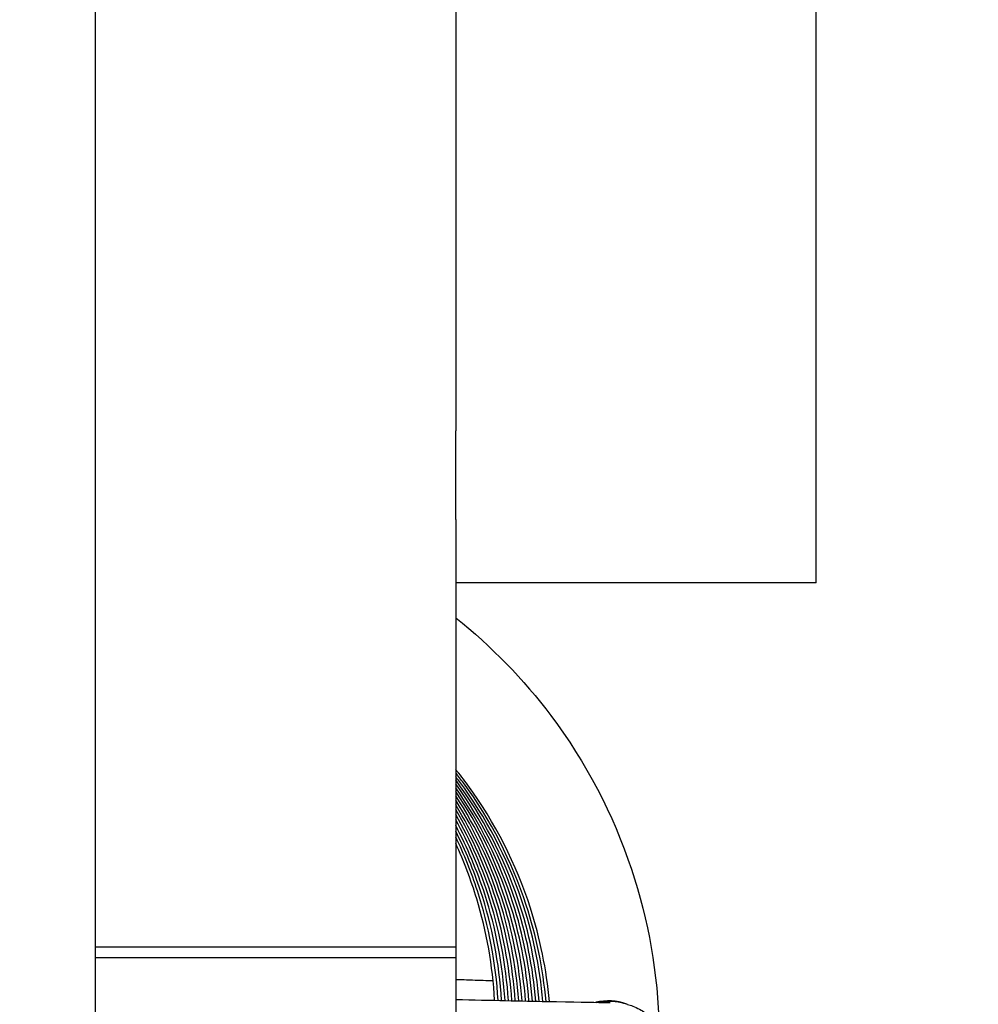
# Model space of a CAD drawing. Header units: millimetres. Extents: x 49320 to 60117, y -4209 to 20568.
# Tile 55 of 252: x 52407.69 to 52408.76, y -1961.39 to -1960.3. Entities that reach past the tile are written whole.
import ezdxf

# ---------------------------------------------------------------- set-up
doc = ezdxf.new("R2010")
doc.units = ezdxf.units.MM
doc.layers.add('_mt_hatch żelbet', color=8, linetype='Continuous', lineweight=9)
doc.layers.add('_mt_widok', color=253, linetype='Continuous')
doc.layers.add('ARCATA', color=4, linetype='Continuous')

# ---------------------------------------------------------------- blocks, each defined once
blk = doc.blocks.new('WINDA 1 DZ')
at = {"layer": 'ARCATA', "color": 5, "true_color": 0x1414ff}
for p, q in [((171.2, 83.5191), (171.2, 76.4648)), ((171.2, 83.5191), (171.2, 76.4648)), ((171.6, 82.212), (171.6, 77.3474)), ((171.6, 82.212), (171.6, 77.3474)), ((172, 77.074), (172, 80.059)), ((172, 77.074), (172, 80.059)), ((171.6, 77.3474), (171.6, 77.2506)), ((171.6, 77.3474), (171.6, 77.2506)), ((171.6, 77.2506), (171.6, 77.2425)), ((171.6, 77.2506), (171.6, 77.2425)), ((171.6, 77.144), (171.6, 77.2425)), ((171.6, 77.144), (171.6, 77.2425)), ((171.6, 77.144), (171.6, 76.6696)), ((171.6, 77.144), (171.6, 76.6696)), ((172, 77.074), (171.6, 77.074)), ((172, 77.074), (171.6, 77.074)), ((171.6, 76.6696), (171.2, 76.6696)), ((171.6, 76.6696), (171.2, 76.6696)), ((171.6, 76.6696), (171.2, 76.6696)), ((171.6, 76.6696), (171.2, 76.6696)), ((171.6, 76.6696), (171.6, 76.6576)), ((171.6, 76.6696), (171.6, 76.6696)), ((171.6, 76.6696), (171.6, 76.6696)), ((171.6, 76.6696), (171.6, 76.6576)), ((171.6, 76.6576), (171.2, 76.6576)), ((171.6, 76.6576), (171.2, 76.6576)), ((171.6, 76.6576), (171.6, 76.4331)), ((171.6, 76.6576), (171.6, 76.4331)), ((171.7908, 76.606), (171.7859, 76.6074)), ((171.7908, 76.606), (171.7859, 76.6074))]:
    blk.add_line(p, q, dxfattribs=at)
blk.add_arc((171.7694, 76.5499), 0.06, 70.144, 103.4937, dxfattribs=at)
blk.add_arc((171.7694, 76.5499), 0.06, 70.144, 103.4937, dxfattribs=at)
for points, knots in [([(171.6, 77.0351), (171.6396, 77.0035), (171.6753, 76.9667), (171.7443, 76.8752), (171.7748, 76.8168), (171.8139, 76.6994), (171.8244, 76.6393), (171.8257, 76.5796)], [0.2370865, 0.2370865, 0.2370865, 0.2370865, 0.3888318, 0.3888318, 0.5818495, 0.5818495, 0.7611673, 0.7611673, 0.7611673, 0.7611673]), ([(171.6, 77.0351), (171.6396, 77.0035), (171.6753, 76.9667), (171.7443, 76.8752), (171.7748, 76.8168), (171.8139, 76.6994), (171.8244, 76.6393), (171.8257, 76.5796)], [0.2370865, 0.2370865, 0.2370865, 0.2370865, 0.3888318, 0.3888318, 0.5818495, 0.5818495, 0.7611673, 0.7611673, 0.7611673, 0.7611673]), ([(171.704, 76.6092), (171.7008, 76.6444), (171.6936, 76.6794), (171.6673, 76.7614), (171.6437, 76.808), (171.6092, 76.8551), (171.6047, 76.861), (171.6, 76.8668)], [0.9741165, 0.9741165, 0.9741165, 0.9741165, 1.080046, 1.080046, 1.2336545, 1.2336545, 1.2560271, 1.2560271, 1.2560271, 1.2560271]), ([(171.704, 76.6092), (171.7008, 76.6444), (171.6936, 76.6794), (171.6673, 76.7614), (171.6437, 76.808), (171.6092, 76.8551), (171.6047, 76.861), (171.6, 76.8668)], [0.9741165, 0.9741165, 0.9741165, 0.9741165, 1.080046, 1.080046, 1.2336545, 1.2336545, 1.2560271, 1.2560271, 1.2560271, 1.2560271]), ([(171.7002, 76.6092), (171.697, 76.6456), (171.6896, 76.6817), (171.6625, 76.7645), (171.6388, 76.8109), (171.6058, 76.8556), (171.6029, 76.8594), (171.6, 76.8631)], [0.9724724, 0.9724724, 0.9724724, 0.9724724, 1.0817226, 1.0817226, 1.2349755, 1.2349755, 1.2492324, 1.2492324, 1.2492324, 1.2492324]), ([(171.7002, 76.6092), (171.697, 76.6456), (171.6896, 76.6817), (171.6625, 76.7645), (171.6388, 76.8109), (171.6058, 76.8556), (171.6029, 76.8594), (171.6, 76.8631)], [0.9724724, 0.9724724, 0.9724724, 0.9724724, 1.0817226, 1.0817226, 1.2349755, 1.2349755, 1.2492324, 1.2492324, 1.2492324, 1.2492324]), ([(171.6966, 76.6093), (171.6935, 76.6477), (171.6855, 76.6858), (171.6571, 76.7688), (171.6335, 76.8136), (171.6028, 76.8552), (171.6014, 76.857), (171.6, 76.8589)], [0.9712952, 0.9712952, 0.9712952, 0.9712952, 1.0866071, 1.0866071, 1.2355524, 1.2355524, 1.2424949, 1.2424949, 1.2424949, 1.2424949]), ([(171.6966, 76.6093), (171.6935, 76.6477), (171.6855, 76.6858), (171.6571, 76.7688), (171.6335, 76.8136), (171.6028, 76.8552), (171.6014, 76.857), (171.6, 76.8589)], [0.9712952, 0.9712952, 0.9712952, 0.9712952, 1.0866071, 1.0866071, 1.2355524, 1.2355524, 1.2424949, 1.2424949, 1.2424949, 1.2424949]), ([(171.6925, 76.6094), (171.6894, 76.6476), (171.6816, 76.6857), (171.6536, 76.7693), (171.6297, 76.8148), (171.6, 76.8551)], [0.9684676, 0.9684676, 0.9684676, 0.9684676, 1.0834547, 1.0834547, 1.2343663, 1.2343663, 1.2343663, 1.2343663]), ([(171.6925, 76.6094), (171.6894, 76.6476), (171.6816, 76.6857), (171.6536, 76.7693), (171.6297, 76.8148), (171.6, 76.8551)], [0.9684676, 0.9684676, 0.9684676, 0.9684676, 1.0834547, 1.0834547, 1.2343663, 1.2343663, 1.2343663, 1.2343663]), ([(171.6888, 76.6095), (171.6858, 76.6472), (171.6783, 76.6847), (171.6512, 76.7667), (171.6285, 76.8112), (171.6, 76.8508)], [0.9700897, 0.9700897, 0.9700897, 0.9700897, 1.0834582, 1.0834582, 1.2303723, 1.2303723, 1.2303723, 1.2303723]), ([(171.6888, 76.6095), (171.6858, 76.6472), (171.6783, 76.6847), (171.6512, 76.7667), (171.6285, 76.8112), (171.6, 76.8508)], [0.9700897, 0.9700897, 0.9700897, 0.9700897, 1.0834582, 1.0834582, 1.2303723, 1.2303723, 1.2303723, 1.2303723]), ([(171.6851, 76.6096), (171.6823, 76.6466), (171.6749, 76.6834), (171.6489, 76.7638), (171.6272, 76.8074), (171.6, 76.8465)], [0.9683163, 0.9683163, 0.9683163, 0.9683163, 1.0795708, 1.0795708, 1.2230116, 1.2230116, 1.2230116, 1.2230116]), ([(171.6851, 76.6096), (171.6823, 76.6466), (171.6749, 76.6834), (171.6489, 76.7638), (171.6272, 76.8074), (171.6, 76.8465)], [0.9683163, 0.9683163, 0.9683163, 0.9683163, 1.0795708, 1.0795708, 1.2230116, 1.2230116, 1.2230116, 1.2230116]), ([(171.6813, 76.6096), (171.6784, 76.6471), (171.671, 76.6845), (171.6456, 76.7631), (171.6255, 76.8047), (171.6, 76.8421)], [0.9679844, 0.9679844, 0.9679844, 0.9679844, 1.0807152, 1.0807152, 1.2169227, 1.2169227, 1.2169227, 1.2169227]), ([(171.6813, 76.6096), (171.6784, 76.6471), (171.671, 76.6845), (171.6456, 76.7631), (171.6255, 76.8047), (171.6, 76.8421)], [0.9679844, 0.9679844, 0.9679844, 0.9679844, 1.0807152, 1.0807152, 1.2169227, 1.2169227, 1.2169227, 1.2169227]), ([(171.6775, 76.6097), (171.6746, 76.6483), (171.667, 76.6866), (171.6418, 76.7632), (171.6232, 76.802), (171.6, 76.8374)], [0.9660746, 0.9660746, 0.9660746, 0.9660746, 1.0818932, 1.0818932, 1.2090507, 1.2090507, 1.2090507, 1.2090507]), ([(171.6775, 76.6097), (171.6746, 76.6483), (171.667, 76.6866), (171.6418, 76.7632), (171.6232, 76.802), (171.6, 76.8374)], [0.9660746, 0.9660746, 0.9660746, 0.9660746, 1.0818932, 1.0818932, 1.2090507, 1.2090507, 1.2090507, 1.2090507]), ([(171.6736, 76.6098), (171.6708, 76.6491), (171.6631, 76.6882), (171.6384, 76.7629), (171.6212, 76.7991), (171.6, 76.8325)], [0.9637412, 0.9637412, 0.9637412, 0.9637412, 1.0818638, 1.0818638, 1.2005582, 1.2005582, 1.2005582, 1.2005582]), ([(171.6736, 76.6098), (171.6708, 76.6491), (171.6631, 76.6882), (171.6384, 76.7629), (171.6212, 76.7991), (171.6, 76.8325)], [0.9637412, 0.9637412, 0.9637412, 0.9637412, 1.0818638, 1.0818638, 1.2005582, 1.2005582, 1.2005582, 1.2005582]), ([(171.6699, 76.6099), (171.667, 76.6503), (171.659, 76.6906), (171.6346, 76.7631), (171.619, 76.7964), (171.6, 76.8273)], [0.9595999, 0.9595999, 0.9595999, 0.9595999, 1.0811461, 1.0811461, 1.1900994, 1.1900994, 1.1900994, 1.1900994]), ([(171.6699, 76.6099), (171.667, 76.6503), (171.659, 76.6906), (171.6346, 76.7631), (171.619, 76.7964), (171.6, 76.8273)], [0.9595999, 0.9595999, 0.9595999, 0.9595999, 1.0811461, 1.0811461, 1.1900994, 1.1900994, 1.1900994, 1.1900994]), ([(171.6661, 76.61), (171.6634, 76.6487), (171.656, 76.6873), (171.6333, 76.7582), (171.6184, 76.7912), (171.6, 76.8221)], [0.9617053, 0.9617053, 0.9617053, 0.9617053, 1.0781426, 1.0781426, 1.1858044, 1.1858044, 1.1858044, 1.1858044]), ([(171.6661, 76.61), (171.6634, 76.6487), (171.656, 76.6873), (171.6333, 76.7582), (171.6184, 76.7912), (171.6, 76.8221)], [0.9617053, 0.9617053, 0.9617053, 0.9617053, 1.0781426, 1.0781426, 1.1858044, 1.1858044, 1.1858044, 1.1858044]), ([(171.6623, 76.61), (171.6597, 76.6488), (171.6523, 76.6875), (171.6304, 76.7562), (171.6168, 76.7874), (171.6, 76.8166)], [0.9627514, 0.9627514, 0.9627514, 0.9627514, 1.0792369, 1.0792369, 1.1802462, 1.1802462, 1.1802462, 1.1802462]), ([(171.6623, 76.61), (171.6597, 76.6488), (171.6523, 76.6875), (171.6304, 76.7562), (171.6168, 76.7874), (171.6, 76.8166)], [0.9627514, 0.9627514, 0.9627514, 0.9627514, 1.0792369, 1.0792369, 1.1802462, 1.1802462, 1.1802462, 1.1802462]), ([(171.6585, 76.6101), (171.656, 76.6504), (171.6481, 76.6906), (171.6263, 76.757), (171.6144, 76.7846), (171.6, 76.8108)], [0.9606535, 0.9606535, 0.9606535, 0.9606535, 1.0816995, 1.0816995, 1.1712425, 1.1712425, 1.1712425, 1.1712425]), ([(171.6585, 76.6101), (171.656, 76.6504), (171.6481, 76.6906), (171.6263, 76.757), (171.6144, 76.7846), (171.6, 76.8108)], [0.9606535, 0.9606535, 0.9606535, 0.9606535, 1.0816995, 1.0816995, 1.1712425, 1.1712425, 1.1712425, 1.1712425]), ([(171.6547, 76.6102), (171.6523, 76.6502), (171.6447, 76.6902), (171.6238, 76.7543), (171.6129, 76.7799), (171.6, 76.8044)], [0.9621067, 0.9621067, 0.9621067, 0.9621067, 1.0823218, 1.0823218, 1.1653295, 1.1653295, 1.1653295, 1.1653295]), ([(171.6547, 76.6102), (171.6523, 76.6502), (171.6447, 76.6902), (171.6238, 76.7543), (171.6129, 76.7799), (171.6, 76.8044)], [0.9621067, 0.9621067, 0.9621067, 0.9621067, 1.0823218, 1.0823218, 1.1653295, 1.1653295, 1.1653295, 1.1653295]), ([(171.6508, 76.6103), (171.6484, 76.6517), (171.6405, 76.6929), (171.6201, 76.7547), (171.6108, 76.7769), (171.6, 76.7983)], [0.957276, 0.957276, 0.957276, 0.957276, 1.0815441, 1.0815441, 1.1533226, 1.1533226, 1.1533226, 1.1533226]), ([(171.6508, 76.6103), (171.6484, 76.6517), (171.6405, 76.6929), (171.6201, 76.7547), (171.6108, 76.7769), (171.6, 76.7983)], [0.957276, 0.957276, 0.957276, 0.957276, 1.0815441, 1.0815441, 1.1533226, 1.1533226, 1.1533226, 1.1533226]), ([(171.647, 76.6104), (171.6446, 76.6517), (171.6369, 76.6929), (171.6175, 76.7523), (171.6094, 76.7723), (171.6, 76.7917)], [0.9558665, 0.9558665, 0.9558665, 0.9558665, 1.0798636, 1.0798636, 1.1443048, 1.1443048, 1.1443048, 1.1443048]), ([(171.647, 76.6104), (171.6446, 76.6517), (171.6369, 76.6929), (171.6175, 76.7523), (171.6094, 76.7723), (171.6, 76.7917)], [0.9558665, 0.9558665, 0.9558665, 0.9558665, 1.0798636, 1.0798636, 1.1443048, 1.1443048, 1.1443048, 1.1443048]), ([(171.6432, 76.6105), (171.6411, 76.6487), (171.6343, 76.6868), (171.617, 76.7441), (171.6092, 76.7647), (171.6, 76.7846)], [0.0393372, 0.0393372, 0.0393372, 0.0393372, 0.1540607, 0.1540607, 0.2197541, 0.2197541, 0.2197541, 0.2197541]), ([(171.6432, 76.6105), (171.6411, 76.6487), (171.6343, 76.6868), (171.617, 76.7441), (171.6092, 76.7647), (171.6, 76.7846)], [0.0393372, 0.0393372, 0.0393372, 0.0393372, 0.1540607, 0.1540607, 0.2197541, 0.2197541, 0.2197541, 0.2197541]), ([(171.6, 76.6337), (171.6065, 76.6335), (171.6128, 76.6333), (171.6268, 76.6328), (171.6345, 76.6326), (171.6415, 76.6323)], [1.43127937, 1.43127937, 1.43127937, 1.43127937, 1.46471728, 1.46471728, 1.51082287, 1.51082287, 1.51082287, 1.51082287]), ([(171.6, 76.6337), (171.6065, 76.6335), (171.6128, 76.6333), (171.6268, 76.6328), (171.6345, 76.6326), (171.6415, 76.6323)], [1.43127937, 1.43127937, 1.43127937, 1.43127937, 1.46471728, 1.46471728, 1.51082287, 1.51082287, 1.51082287, 1.51082287]), ([(171.6, 76.6115), (171.6397, 76.6105), (171.6742, 76.6098), (171.7307, 76.6086), (171.7523, 76.6082), (171.7668, 76.6081), (171.7692, 76.6081), (171.7711, 76.6081), (171.7714, 76.6081), (171.7714, 76.6081)], [1.3162429, 1.3162429, 1.3162429, 1.3162429, 1.4771173, 1.4771173, 1.6520453, 1.6520453, 1.701464, 1.701464, 1.7215428, 1.7215428, 1.7215428, 1.7215428]), ([(171.6, 76.6115), (171.6397, 76.6105), (171.6742, 76.6098), (171.7307, 76.6086), (171.7523, 76.6082), (171.7668, 76.6081), (171.7692, 76.6081), (171.7711, 76.6081), (171.7714, 76.6081), (171.7714, 76.6081)], [1.3162429, 1.3162429, 1.3162429, 1.3162429, 1.4771173, 1.4771173, 1.6520453, 1.6520453, 1.701464, 1.701464, 1.7215428, 1.7215428, 1.7215428, 1.7215428]), ([(171.7562, 76.6082), (171.7611, 76.6093), (171.7661, 76.6098), (171.7762, 76.6096), (171.7811, 76.6088), (171.7859, 76.6074)], [0.07784838, 0.07784838, 0.07784838, 0.07784838, 0.09295324, 0.09295324, 0.10797184, 0.10797184, 0.10797184, 0.10797184]), ([(171.7562, 76.6082), (171.7611, 76.6093), (171.7661, 76.6098), (171.7762, 76.6096), (171.7811, 76.6088), (171.7859, 76.6074)], [0.07784838, 0.07784838, 0.07784838, 0.07784838, 0.09295324, 0.09295324, 0.10797184, 0.10797184, 0.10797184, 0.10797184]), ([(171.7908, 76.606), (171.7927, 76.6055), (171.7947, 76.6049), (171.7991, 76.6031), (171.8017, 76.6019), (171.8082, 76.5982), (171.812, 76.5954), (171.82, 76.588), (171.8239, 76.583), (171.8301, 76.572), (171.8323, 76.5657), (171.8343, 76.5552), (171.8346, 76.551), (171.8345, 76.5468)], [0, 0, 0, 0, 0.00665232, 0.00665232, 0.01508338, 0.01508338, 0.02934943, 0.02934943, 0.04788461, 0.04788461, 0.06731296, 0.06731296, 0.07989692, 0.07989692, 0.07989692, 0.07989692]), ([(171.7908, 76.606), (171.7927, 76.6055), (171.7947, 76.6049), (171.7991, 76.6031), (171.8017, 76.6019), (171.8082, 76.5982), (171.812, 76.5954), (171.82, 76.588), (171.8239, 76.583), (171.8301, 76.572), (171.8323, 76.5657), (171.8343, 76.5552), (171.8346, 76.551), (171.8345, 76.5468)], [0, 0, 0, 0, 0.00665232, 0.00665232, 0.01508338, 0.01508338, 0.02934943, 0.02934943, 0.04788461, 0.04788461, 0.06731296, 0.06731296, 0.07989692, 0.07989692, 0.07989692, 0.07989692])]:
    blk.add_open_spline(points, degree=3, knots=knots, dxfattribs=at)

msp = doc.modelspace()

# ---------------------------------------------------------------- hatches: boundary and pattern name
at = {"layer": '_mt_hatch żelbet', "ltscale": 2, "transparency": 33554687}
h = msp.add_hatch(dxfattribs=at)
h.set_pattern_fill('ANSI36', color=8)
h.set_pattern_definition([(45, (55916.9242, 1437.763), (1.683798, 6.173926), [7.9375, -1.5875, 0, -1.5875])])
edge = h.paths.add_edge_path()
edge.add_line((52283.3225, -2023), (52251.5763, -2023))
edge.add_line((52251.5763, -2023), (52251.5763, -1940.6))
edge.add_line((52251.5763, -1940.6), (52249.7263, -1940.6))
edge.add_line((52249.7263, -1940.6), (52249.6763, -1940.55))
edge.add_arc((52249.6263, -1940.55), 0.05, 0, 90)
edge.add_line((52249.6263, -1940.5), (52247.1263, -1940.5))
edge.add_line((52247.1263, -1940.5), (52247.1263, -1940.575))
edge.add_line((52247.1263, -1940.575), (52247.1013, -1940.6))
edge.add_line((52247.1013, -1940.6), (52246.9013, -1940.6))
edge.add_line((52246.9013, -1940.6), (52246.8763, -1940.575))
edge.add_line((52246.8763, -1940.575), (52246.8763, -1940.5))
edge.add_line((52246.8763, -1940.5), (52246.8263, -1940.5))
edge.add_line((52246.8263, -1940.5), (52246.8263, -1939.5))
edge.add_line((52246.8263, -1939.5), (52246.8763, -1939.5))
edge.add_line((52246.8763, -1939.5), (52246.8763, -1939.425))
edge.add_line((52246.8763, -1939.425), (52246.9013, -1939.4))
edge.add_line((52246.9013, -1939.4), (52247.1013, -1939.4))
edge.add_line((52247.1013, -1939.4), (52247.1263, -1939.425))
edge.add_line((52247.1263, -1939.425), (52247.1263, -1939.5))
edge.add_line((52247.1263, -1939.5), (52249.6263, -1939.5))
edge.add_arc((52249.6263, -1939.45), 0.05, 270, 360)
edge.add_line((52249.6763, -1939.45), (52249.7263, -1939.4))
edge.add_line((52249.7263, -1939.4), (52251.5763, -1939.4))
edge.add_line((52251.5763, -1939.4), (52251.5763, -1932.6))
edge.add_line((52251.5763, -1932.6), (52249.7263, -1932.6))
edge.add_line((52249.7263, -1932.6), (52249.6763, -1932.55))
edge.add_arc((52249.6263, -1932.55), 0.05, 0, 90)
edge.add_line((52249.6263, -1932.5), (52247.1263, -1932.5))
edge.add_line((52247.1263, -1932.5), (52247.1263, -1932.575))
edge.add_line((52247.1263, -1932.575), (52247.1013, -1932.6))
edge.add_line((52247.1013, -1932.6), (52246.9013, -1932.6))
edge.add_line((52246.9013, -1932.6), (52246.8763, -1932.575))
edge.add_line((52246.8763, -1932.575), (52246.8763, -1932.5))
edge.add_line((52246.8763, -1932.5), (52246.8263, -1932.5))
edge.add_line((52246.8263, -1932.5), (52246.8263, -1932.625))
edge.add_arc((52246.8013, -1932.625), 0.025, 270, 360, ccw=False)
edge.add_line((52246.8013, -1932.65), (52245.4513, -1932.65))
edge.add_arc((52245.4513, -1932.625), 0.025, 180, 270, ccw=False)
edge.add_line((52245.4263, -1932.6029), (52245.4263, -1932.5039))
edge.add_line((52245.4263, -1932.5039), (52244.1919, -1932.6))
edge.add_arc((52244.1763, -1932.4006), 0.2, 180, 274.4517, ccw=False)
edge.add_line((52243.9763, -1932.4006), (52243.9763, -1931.5994))
edge.add_arc((52244.1763, -1931.5994), 0.2, 85.5483, 180, ccw=False)
edge.add_line((52244.1919, -1931.4), (52245.4263, -1931.4961))
edge.add_line((52245.4263, -1931.4961), (52245.4263, -1931.3756))
edge.add_arc((52245.4513, -1931.375), 0.025, 90, 180, ccw=False)
edge.add_line((52245.4513, -1931.35), (52246.8013, -1931.35))
edge.add_arc((52246.8013, -1931.375), 0.025, 0, 90, ccw=False)
edge.add_line((52246.8263, -1931.375), (52246.8263, -1931.5))
edge.add_line((52246.8263, -1931.5), (52246.8763, -1931.5))
edge.add_line((52246.8763, -1931.5), (52246.8763, -1931.425))
edge.add_line((52246.8763, -1931.425), (52246.9013, -1931.4))
edge.add_line((52246.9013, -1931.4), (52247.1013, -1931.4))
edge.add_line((52247.1013, -1931.4), (52247.1263, -1931.425))
edge.add_line((52247.1263, -1931.425), (52247.1263, -1931.5))
edge.add_line((52247.1263, -1931.5), (52249.6263, -1931.5))
edge.add_arc((52249.6263, -1931.45), 0.05, 270, 360)
edge.add_line((52249.6763, -1931.45), (52249.7263, -1931.4))
edge.add_line((52249.7263, -1931.4), (52251.5763, -1931.4))
edge.add_line((52251.5763, -1931.4), (52251.5763, -1866.25))
edge.add_line((52251.5763, -1866.25), (52249.7263, -1866.25))
edge.add_line((52249.7263, -1866.25), (52249.6763, -1866.2))
edge.add_arc((52249.6263, -1866.2), 0.05, 0, 90)
edge.add_line((52249.6263, -1866.15), (52247.1263, -1866.15))
edge.add_line((52247.1263, -1866.15), (52247.1263, -1866.225))
edge.add_line((52247.1263, -1866.225), (52247.1013, -1866.25))
edge.add_line((52247.1013, -1866.25), (52246.9013, -1866.25))
edge.add_line((52246.9013, -1866.25), (52246.8763, -1866.225))
edge.add_line((52246.8763, -1866.225), (52246.8763, -1866.15))
edge.add_line((52246.8763, -1866.15), (52246.8263, -1866.15))
edge.add_line((52246.8263, -1866.15), (52246.8263, -1866.275))
edge.add_arc((52246.8013, -1866.275), 0.025, 270, 360, ccw=False)
edge.add_line((52246.8013, -1866.3), (52245.4513, -1866.3))
edge.add_arc((52245.4513, -1866.275), 0.025, 180, 270, ccw=False)
edge.add_line((52245.4263, -1866.275), (52245.4263, -1866.1539))
edge.add_line((52245.4263, -1866.1539), (52244.6919, -1866.25))
edge.add_arc((52244.6763, -1866.0506), 0.2, 180, 274.4517, ccw=False)
edge.add_line((52244.4763, -1866.0506), (52244.4763, -1865.2494))
edge.add_arc((52244.6763, -1865.2494), 0.2, 85.5483, 180, ccw=False)
edge.add_line((52244.6919, -1865.05), (52245.4263, -1865.1461))
edge.add_line((52245.4263, -1865.1461), (52245.4263, -1865.025))
edge.add_arc((52245.4513, -1865.025), 0.025, 90, 180, ccw=False)
edge.add_line((52245.4513, -1865), (52246.8013, -1865))
edge.add_arc((52246.8013, -1865.025), 0.025, 0, 90, ccw=False)
edge.add_line((52246.8263, -1865.025), (52246.8263, -1865.15))
edge.add_line((52246.8263, -1865.15), (52246.8763, -1865.15))
edge.add_line((52246.8763, -1865.15), (52246.8763, -1865.075))
edge.add_line((52246.8763, -1865.075), (52246.9013, -1865.05))
edge.add_line((52246.9013, -1865.05), (52247.1013, -1865.05))
edge.add_line((52247.1013, -1865.05), (52247.1263, -1865.075))
edge.add_line((52247.1263, -1865.075), (52247.1263, -1865.15))
edge.add_line((52247.1263, -1865.15), (52249.6263, -1865.15))
edge.add_arc((52249.6263, -1865.1), 0.05, 270, 360)
edge.add_line((52249.6763, -1865.1), (52249.7263, -1865.05))
edge.add_line((52249.7263, -1865.05), (52251.5763, -1865.05))
edge.add_line((52251.5763, -1865.05), (52251.5763, -1856.15))
edge.add_line((52251.5763, -1856.15), (52249.7263, -1856.15))
edge.add_line((52249.7263, -1856.15), (52249.6763, -1856.1))
edge.add_arc((52249.6263, -1856.1), 0.05, 0, 90)
edge.add_line((52249.6263, -1856.05), (52247.1263, -1856.05))
edge.add_line((52247.1263, -1856.05), (52247.1263, -1856.125))
edge.add_line((52247.1263, -1856.125), (52247.1013, -1856.15))
edge.add_line((52247.1013, -1856.15), (52246.9013, -1856.15))
edge.add_line((52246.9013, -1856.15), (52246.8763, -1856.125))
edge.add_line((52246.8763, -1856.125), (52246.8763, -1856.05))
edge.add_line((52246.8763, -1856.05), (52246.8263, -1856.05))
edge.add_line((52246.8263, -1856.05), (52246.8263, -1856.175))
edge.add_arc((52246.8013, -1856.175), 0.025, 270, 360, ccw=False)
edge.add_line((52246.8013, -1856.2), (52246.4455, -1856.2))
edge.add_spline(control_points=[(52246.4364, -1856.189), (52246.4364, -1856.189), (52246.4363, -1856.1889), (52246.4357, -1856.1887), (52246.4348, -1856.1883), (52246.4317, -1856.1873), (52246.4291, -1856.1866), (52246.4222, -1856.1851), (52246.4176, -1856.1842), (52246.407, -1856.1827), (52246.4009, -1856.182), (52246.3886, -1856.1812), (52246.3824, -1856.181), (52246.3763, -1856.181)], knot_values=[0.024008, 0.024008, 0.024008, 0.024008, 0.028269, 0.028269, 0.039404, 0.039404, 0.055597, 0.055597, 0.075883, 0.075883, 0.097542, 0.097542, 0.117485, 0.117485, 0.117485, 0.117485], degree=3, periodic=0)
edge.add_line((52246.3763, -1856.181), (52245.5763, -1856.181))
edge.add_spline(control_points=[(52245.5763, -1856.1983), (52245.5705, -1856.1983), (52245.5646, -1856.1982), (52245.5452, -1856.198), (52245.5321, -1856.1977), (52245.5073, -1856.1965), (52245.4957, -1856.1957), (52245.4749, -1856.1929), (52245.4654, -1856.191), (52245.4509, -1856.1857), (52245.4454, -1856.183), (52245.4364, -1856.1756), (52245.4329, -1856.1717), (52245.4278, -1856.1618), (52245.4263, -1856.1559), (52245.4263, -1856.1503)], knot_values=[0, 0, 0, 0, 0.0173, 0.0173, 0.057137, 0.057137, 0.096974, 0.096974, 0.13681, 0.13681, 0.163111, 0.163111, 0.180869, 0.180869, 0.199184, 0.199184, 0.199184, 0.199184], degree=3, periodic=0)
edge.add_line((52245.4263, -1856.1503), (52245.4263, -1856.0539))
edge.add_line((52245.4263, -1856.0539), (52244.6919, -1856.15))
edge.add_arc((52244.6763, -1855.9506), 0.2, 180, 274.4517, ccw=False)
edge.add_line((52244.4763, -1855.9506), (52244.4763, -1855.1494))
edge.add_arc((52244.6763, -1855.1494), 0.2, 85.5483, 180, ccw=False)
edge.add_line((52244.6919, -1854.95), (52245.4263, -1855.0461))
edge.add_line((52245.4263, -1855.0461), (52245.4263, -1854.925))
edge.add_arc((52245.4513, -1854.925), 0.025, 90, 180, ccw=False)
edge.add_line((52245.4513, -1854.9), (52246.8013, -1854.9))
edge.add_arc((52246.8013, -1854.925), 0.025, 0, 90, ccw=False)
edge.add_line((52246.8263, -1854.925), (52246.8263, -1855.05))
edge.add_line((52246.8263, -1855.05), (52246.8763, -1855.05))
edge.add_line((52246.8763, -1855.05), (52246.8763, -1854.975))
edge.add_line((52246.8763, -1854.975), (52246.9013, -1854.95))
edge.add_line((52246.9013, -1854.95), (52247.1013, -1854.95))
edge.add_line((52247.1013, -1854.95), (52247.1263, -1854.975))
edge.add_line((52247.1263, -1854.975), (52247.1263, -1855.05))
edge.add_line((52247.1263, -1855.05), (52249.6263, -1855.05))
edge.add_arc((52249.6263, -1855), 0.05, 270, 360)
edge.add_line((52249.6763, -1855), (52249.7263, -1854.95))
edge.add_line((52249.7263, -1854.95), (52251.5763, -1854.95))
edge.add_line((52251.5763, -1854.95), (52251.5763, -1829))
edge.add_line((52251.5763, -1829), (52283.3225, -1829))
edge.add_line((52283.3225, -1829), (52283.3225, -1814.1005))
edge.add_line((52283.3225, -1814.1005), (52236.5763, -1814.1005))
edge.add_line((52236.5763, -1814.1005), (52236.5763, -2038))
edge.add_line((52236.5763, -2038), (52283.3225, -2038))
edge.add_line((52283.3225, -2038.0001), (52283.3225, -2023))
h.paths.add_polyline_path([(52431.5763, -1814.1005), (52283.3225, -1814.1005), (52283.3225, -1829), (52416.5763, -1829), (52416.5713, -1929.1), (52416.5713, -1928.2), (52415.3013, -1928.2), (52414.9013, -1928.2), (52415.9013, -1929.2), (52415.9013, -1942.8), (52414.9013, -1943.8), (52415.3013, -1943.8), (52416.5713, -1943.8), (52416.5763, -1942.9), (52416.5763, -2012), (52431.5763, -2027)])
h.paths.add_polyline_path([(52394.7763, -2014.6463), (52434.3763, -2014.6463)])
h.paths.add_polyline_path([(52431.5763, -2038), (52431.5763, -2027), (52416.5763, -2012), (52416.5763, -2023), (52409.5763, -2023), (52409.5763, -2038)])
edge = h.paths.add_edge_path(flags=16)
edge.add_spline(control_points=[(52245.438, -1939.3876), (52245.4384, -1939.3871), (52245.4389, -1939.3867), (52245.4455, -1939.38), (52245.4525, -1939.3759), (52245.4601, -1939.3726)], knot_values=[0.127222, 0.127222, 0.127222, 0.127222, 0.129604, 0.129604, 0.161729, 0.161729, 0.161729, 0.161729], degree=3, periodic=0)
edge = h.paths.add_edge_path(flags=16)
edge.add_arc((52244.1763, -1940.4006), 0.2, 180, 274.4517, ccw=False)
edge.add_line((52243.9763, -1940.4006), (52243.9763, -1939.5994))
edge.add_arc((52244.1763, -1939.5994), 0.2, 85.5483, 180, ccw=False)
edge.add_line((52244.1919, -1939.4), (52245.4263, -1939.4961))
edge.add_line((52245.4263, -1939.4961), (52245.4263, -1940.0967))
edge.add_spline(control_points=[(52245.4263, -1940.0967), (52245.4263, -1940.0972), (52245.4263, -1940.0977), (52245.4265, -1940.1138), (52245.4288, -1940.1293), (52245.4382, -1940.1589), (52245.4451, -1940.173), (52245.4607, -1940.1946), (52245.4681, -1940.2027), (52245.4763, -1940.2099)], knot_values=[0.091168, 0.091168, 0.091168, 0.091168, 0.092523, 0.092523, 0.132421, 0.132421, 0.171812, 0.171812, 0.199493, 0.199493, 0.199493, 0.199493], degree=3, periodic=0)
edge.add_spline(control_points=[(52245.4763, -1940.2099), (52245.4798, -1940.2129), (52245.4833, -1940.2158), (52245.4999, -1940.2277), (52245.5142, -1940.2348), (52245.5444, -1940.2444), (52245.5605, -1940.2469), (52245.5763, -1940.2469)], knot_values=[0, 0, 0, 0, 0.011492, 0.011492, 0.051269, 0.051269, 0.091168, 0.091168, 0.091168, 0.091168], degree=3, periodic=0)
edge.add_line((52245.5763, -1940.2469), (52246.3763, -1940.2469))
edge.add_spline(control_points=[(52246.3763, -1940.2469), (52246.3767, -1940.2469), (52246.3771, -1940.2469), (52246.3826, -1940.247), (52246.3877, -1940.2478), (52246.3975, -1940.2509), (52246.4022, -1940.2532), (52246.4106, -1940.2589), (52246.4143, -1940.2624), (52246.4204, -1940.27), (52246.4226, -1940.2741), (52246.4256, -1940.2824), (52246.4263, -1940.2866), (52246.4263, -1940.2906)], knot_values=[0, 0, 0, 0, 0.001746, 0.001746, 0.02414, 0.02414, 0.046992, 0.046992, 0.070489, 0.070489, 0.093985, 0.093985, 0.117481, 0.117481, 0.117481, 0.117481], degree=3, periodic=0)
edge.add_spline(control_points=[(52246.4263, -1940.2964), (52246.4263, -1940.3017), (52246.4251, -1940.3073), (52246.42, -1940.3174), (52246.4161, -1940.322), (52246.4072, -1940.3292), (52246.4016, -1940.3323), (52246.3893, -1940.3364), (52246.3826, -1940.3374), (52246.3763, -1940.3374)], knot_values=[-0.075489, -0.075489, -0.075489, -0.075489, -0.056592, -0.056592, -0.037695, -0.037695, -0.018848, -0.018848, 0, 0, 0, 0], degree=3, periodic=0)
edge.add_line((52246.3763, -1940.3374), (52245.5763, -1940.3374))
edge.add_spline(control_points=[(52245.5763, -1940.3374), (52245.5576, -1940.3374), (52245.5376, -1940.3404), (52245.5008, -1940.3523), (52245.4841, -1940.3612), (52245.4569, -1940.3815), (52245.4451, -1940.3943), (52245.4298, -1940.4207), (52245.4263, -1940.4342), (52245.4263, -1940.4458)], knot_values=[0.959969, 0.959969, 0.959969, 0.959969, 1.016264, 1.016264, 1.07256, 1.07256, 1.132171, 1.132171, 1.191783, 1.191783, 1.191783, 1.191783], degree=3, periodic=0)
edge.add_line((52245.4263, -1940.4458), (52245.4263, -1940.4864))
edge.add_line((52245.4263, -1940.5039), (52244.1919, -1940.6))
h.paths.add_polyline_path([(52424.0558, -1941.7, -0.437158), (52424.2713, -1941.8994), (52424.2713, -1942.7006, -0.437158), (52424.0558, -1942.9), (52422.8213, -1942.8039), (52422.8213, -1942.925, -0.414214), (52422.7963, -1942.95), (52421.4463, -1942.95, -0.414214), (52421.4213, -1942.925), (52421.4213, -1942.8), (52421.3713, -1942.8), (52421.3713, -1942.875), (52421.3463, -1942.9), (52421.1463, -1942.9), (52421.1213, -1942.875), (52421.1213, -1942.8), (52418.6213, -1942.8, 0.414214), (52418.5713, -1942.85), (52418.5213, -1942.9), (52418.5213, -1941.7), (52418.5713, -1941.75, 0.414214), (52418.6213, -1941.8), (52421.1213, -1941.8), (52421.1213, -1941.725), (52421.1463, -1941.7), (52421.3463, -1941.7), (52421.3713, -1941.725), (52421.3713, -1941.8), (52421.4213, -1941.8), (52421.4213, -1941.675, -0.414214), (52421.4463, -1941.65), (52422.7963, -1941.65, -0.414214), (52422.8213, -1941.675), (52422.8213, -1941.7961)], flags=16)
edge = h.paths.add_edge_path(flags=16)
edge.add_line((52421.5713, -1929.0538), (52422.6713, -1929.0538))
edge.add_spline(control_points=[(52422.6713, -1929.0565), (52422.6848, -1929.0565), (52422.6983, -1929.0568), (52422.7243, -1929.0581), (52422.7368, -1929.0591), (52422.76, -1929.0622), (52422.7706, -1929.0642), (52422.7901, -1929.0704), (52422.799, -1929.0743), (52422.8099, -1929.0841), (52422.8127, -1929.0872), (52422.8185, -1929.0963), (52422.8208, -1929.1029), (52422.8213, -1929.1104), (52422.8213, -1929.1113), (52422.8213, -1929.1122)], knot_values=[0, 0, 0, 0, 0.039334, 0.039334, 0.078667, 0.078667, 0.118001, 0.118001, 0.157334, 0.157334, 0.171979, 0.171979, 0.193578, 0.193578, 0.196668, 0.196668, 0.196668, 0.196668], degree=3, periodic=0)
edge.add_line((52422.8213, -1929.1122), (52422.8213, -1929.1961))
edge.add_line((52422.8213, -1929.1961), (52424.0558, -1929.1))
edge.add_arc((52424.0713, -1929.2994), 0.2, 360, 94.4517, ccw=False)
edge.add_line((52424.2713, -1929.2994), (52424.2713, -1930.1006))
edge.add_arc((52424.0713, -1930.1006), 0.2, 265.5483, 360, ccw=False)
edge.add_line((52424.0558, -1930.3), (52422.8213, -1930.2039))
edge.add_line((52422.8213, -1930.2039), (52422.8213, -1930.319))
edge.add_arc((52422.7963, -1930.325), 0.025, 270, 360, ccw=False)
edge.add_line((52422.7963, -1930.35), (52421.4463, -1930.35))
edge.add_arc((52421.4463, -1930.325), 0.025, 180, 270, ccw=False)
edge.add_line((52421.4213, -1930.325), (52421.4213, -1930.2))
edge.add_line((52421.4213, -1930.2), (52421.3713, -1930.2))
edge.add_line((52421.3713, -1930.2), (52421.3713, -1930.275))
edge.add_line((52421.3713, -1930.275), (52421.3463, -1930.3))
edge.add_line((52421.3463, -1930.3), (52421.1463, -1930.3))
edge.add_line((52421.1463, -1930.3), (52421.1213, -1930.275))
edge.add_line((52421.1213, -1930.275), (52421.1213, -1930.2))
edge.add_line((52421.1213, -1930.2), (52418.6213, -1930.2))
edge.add_arc((52418.6213, -1930.25), 0.05, 90, 180)
edge.add_line((52418.5713, -1930.25), (52418.5213, -1930.3))
edge.add_line((52418.5213, -1930.3), (52416.5763, -1930.3))
edge.add_line((52416.5713, -1930.3), (52416.5713, -1929.1))
edge.add_line((52416.5763, -1929.1), (52418.5213, -1929.1))
edge.add_line((52418.5213, -1929.1), (52418.5713, -1929.15))
edge.add_arc((52418.6213, -1929.15), 0.05, 180, 270)
edge.add_line((52418.6213, -1929.2), (52421.1213, -1929.2))
edge.add_line((52421.1213, -1929.2), (52421.1213, -1929.125))
edge.add_line((52421.1213, -1929.125), (52421.1463, -1929.1))
edge.add_line((52421.1463, -1929.1), (52421.3463, -1929.1))
edge.add_line((52421.3463, -1929.1), (52421.3713, -1929.125))
edge.add_line((52421.3713, -1929.125), (52421.3713, -1929.2))
edge.add_line((52421.3713, -1929.2), (52421.4213, -1929.2))
edge.add_line((52421.4213, -1929.2), (52421.4213, -1929.1122))
edge.add_spline(control_points=[(52421.4213, -1929.1053), (52421.4213, -1929.1039), (52421.4214, -1929.1025), (52421.4223, -1929.0949), (52421.4248, -1929.0886), (52421.4308, -1929.0801), (52421.4338, -1929.0772), (52421.445, -1929.0684), (52421.4538, -1929.0651), (52421.4729, -1929.06), (52421.4834, -1929.0583), (52421.5063, -1929.0558), (52421.5187, -1929.055), (52421.5445, -1929.054), (52421.5579, -1929.0538), (52421.5713, -1929.0538)], knot_values=[0, 0, 0, 0, 0.004418, 0.004418, 0.024591, 0.024591, 0.039334, 0.039334, 0.078667, 0.078667, 0.118001, 0.118001, 0.157334, 0.157334, 0.196668, 0.196668, 0.196668, 0.196668], degree=3, periodic=0)
edge = h.paths.add_edge_path(flags=16)
edge.add_spline(control_points=[(52422.8213, -1929.1122), (52422.8213, -1929.1113), (52422.8213, -1929.1104), (52422.8208, -1929.1029), (52422.8185, -1929.0963), (52422.8127, -1929.0872), (52422.8099, -1929.0841), (52422.799, -1929.0743), (52422.7901, -1929.0704), (52422.7706, -1929.0642), (52422.76, -1929.0622), (52422.7368, -1929.0591), (52422.7243, -1929.0581), (52422.6983, -1929.0568), (52422.6848, -1929.0565), (52422.6713, -1929.0565)], knot_values=[0, 0, 0, 0, 0.00309, 0.00309, 0.024689, 0.024689, 0.039334, 0.039334, 0.078667, 0.078667, 0.118001, 0.118001, 0.157334, 0.157334, 0.196668, 0.196668, 0.196668, 0.196668], degree=3, periodic=0)
edge.add_spline(control_points=[(52422.6713, -1929.0538), (52422.6761, -1929.0538), (52422.681, -1929.0538), (52422.6992, -1929.054), (52422.7125, -1929.0545), (52422.7374, -1929.0559), (52422.7493, -1929.057), (52422.7707, -1929.0602), (52422.7805, -1929.0624), (52422.7957, -1929.0682), (52422.8017, -1929.0712), (52422.8111, -1929.0792), (52422.8147, -1929.0834), (52422.8199, -1929.0935), (52422.8213, -1929.0996), (52422.8213, -1929.1053)], knot_values=[0, 0, 0, 0, 0.014118, 0.014118, 0.053458, 0.053458, 0.092798, 0.092798, 0.132138, 0.132138, 0.159634, 0.159634, 0.178131, 0.178131, 0.1967, 0.1967, 0.1967, 0.1967], degree=3, periodic=0)
h.paths.add_polyline_path([(52416.5763, -1941.7), (52416.5713, -1942.9), (52416.5713, -1941.7)], is_closed=False, flags=16)
h.paths.add_polyline_path([(52416.5763, -1930.3), (52416.5713, -1941.7), (52416.5713, -1930.3)], is_closed=False, flags=16)
edge = h.paths.add_edge_path(flags=0)
edge.add_spline(control_points=[(52422.6713, -1942.4147), (52422.6901, -1942.4147), (52422.7101, -1942.4184), (52422.7469, -1942.4333), (52422.7636, -1942.4445), (52422.7907, -1942.4709), (52422.8025, -1942.4879), (52422.8178, -1942.5243), (52422.8213, -1942.5436), (52422.8213, -1942.5611)], knot_values=[0.728155, 0.728155, 0.728155, 0.728155, 0.78445, 0.78445, 0.840746, 0.840746, 0.900357, 0.900357, 0.959969, 0.959969, 0.959969, 0.959969], degree=3, periodic=0)
edge.add_spline(control_points=[(52422.8213, -1942.5611), (52422.8213, -1942.5436), (52422.8178, -1942.5243), (52422.8025, -1942.4879), (52422.7907, -1942.4709), (52422.7636, -1942.4445), (52422.7469, -1942.4333), (52422.7101, -1942.4184), (52422.6901, -1942.4147), (52422.6713, -1942.4147)], knot_values=[0.728155, 0.728155, 0.728155, 0.728155, 0.787767, 0.787767, 0.847378, 0.847378, 0.903674, 0.903674, 0.959969, 0.959969, 0.959969, 0.959969], degree=3, periodic=0)

# ---------------------------------------------------------------- block references
at = {"layer": '_mt_widok', "ltscale": 3}
msp.add_blockref('WINDA 1 DZ', (52236.5763, -2038), dxfattribs=at)

doc.saveas('drawing.dxf')
